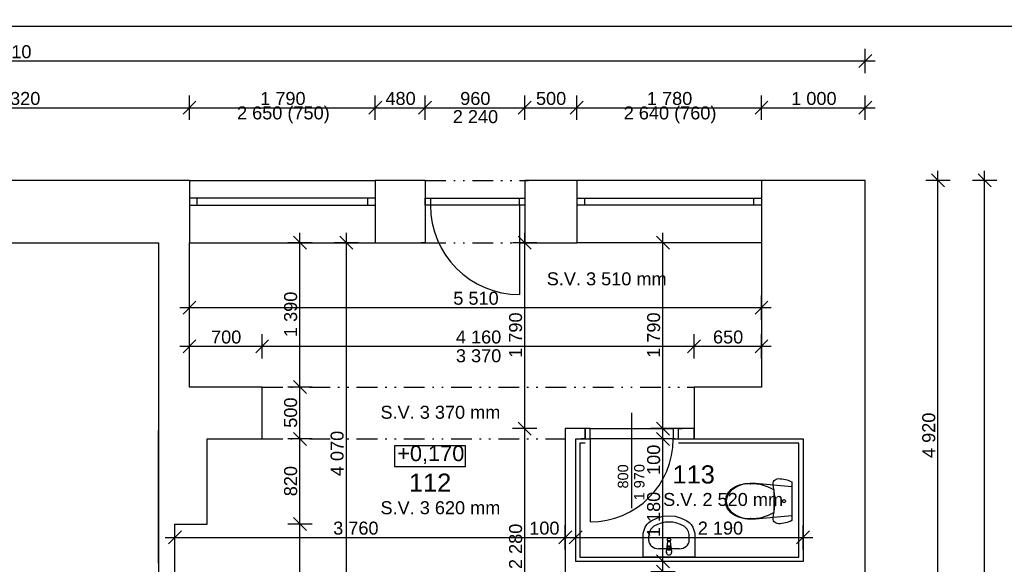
# Model space of a CAD drawing. Header units: millimetres. Extents: x -42769 to -13506, y 26197 to 41113.
# Tile 10 of 11: x -33562 to -24078, y 35867 to 41113. Entities that reach past the tile are written whole.
import ezdxf

# ---------------------------------------------------------------- set-up
doc = ezdxf.new("R2010")
doc.units = ezdxf.units.MM
doc.header["$MEASUREMENT"] = 0
doc.linetypes.add('Čerchovaná se dvěma tečkami M', pattern=[455, 200, -75, 15, -75, 15, -75])
for name, color, linetype in [('Dveře ArchiCADu', 7, 'Continuous'), ('Kóty', 7, 'Continuous'), ('Nábytek', 7, 'Continuous'), ('Okna ArchiCADu', 7, 'Continuous'), ('SLEPAK', 7, 'Continuous'), ('Značky dveří ArchiCADu', 7, 'Continuous')]:
    doc.layers.add(name, color=color, linetype=linetype)
doc.styles.add('GENERATED_STYLE_1', font='arial.ttf')
doc.styles.add('GENERATED_STYLE_2', font='arial.ttf')
doc.dimstyles.new('GENERATED_STYLE__1', dxfattribs={"dimtxt": 125, "dimasz": 118.75, "dimexe": 0.18, "dimexo": 0, "dimgap": 0.09, "dimtad": 1, "dimtih": 1, "dimtoh": 1, "dimdec": 0, "dimzin": 0, "dimdsep": 46, "dimtxsty": 'GENERATED_STYLE_1', "dimblk": 'ARROWHEAD_6', "dimblk1": 'ARROWHEAD_6', "dimblk2": 'ARROWHEAD_6', "dimcen": 0.09, "dimclrd": 7, "dimclre": 7, "dimclrt": 7, "dimazin": 0, "dimtfac": 1, "dimtdec": 4, "dimtmove": 0, "dimatfit": 3, "dimfxl": 0, "dimtolj": 1, "dimtzin": 0, "dimarcsym": 0})
doc.dimstyles.new('GENERATED_STYLE__2', dxfattribs={"dimtxt": 125, "dimasz": 118.75, "dimexe": 0.18, "dimexo": 0, "dimgap": 0.09, "dimtad": 1, "dimdec": 0, "dimzin": 0, "dimdsep": 46, "dimtxsty": 'GENERATED_STYLE_1', "dimblk": 'ARROWHEAD_6', "dimblk1": 'ARROWHEAD_6', "dimblk2": 'ARROWHEAD_6', "dimcen": 0.09, "dimclrd": 7, "dimclre": 7, "dimclrt": 7, "dimazin": 0, "dimtfac": 1, "dimtdec": 4, "dimtmove": 0, "dimatfit": 3, "dimfxl": 0, "dimtolj": 1, "dimtzin": 0, "dimarcsym": 0})
doc.dimstyles.new('GENERATED_STYLE__3', dxfattribs={"dimtxt": 125, "dimasz": 118.75, "dimexe": 0.18, "dimexo": 0, "dimgap": 0.09, "dimtad": 1, "dimdec": 0, "dimzin": 0, "dimdsep": 46, "dimtxsty": 'GENERATED_STYLE_1', "dimblk": 'ARROWHEAD_6', "dimblk1": 'ARROWHEAD_6', "dimblk2": 'ARROWHEAD_6', "dimcen": 0.09, "dimclrd": 7, "dimclre": 7, "dimclrt": 7, "dimazin": 0, "dimtfac": 1, "dimtdec": 4, "dimtmove": 2, "dimatfit": 3, "dimfxl": 0, "dimtolj": 1, "dimtzin": 0, "dimarcsym": 0})
doc.dimstyles.new('GENERATED_STYLE__4', dxfattribs={"dimtxt": 125, "dimasz": 118.75, "dimexe": 0.18, "dimexo": 0, "dimgap": 0.09, "dimtad": 1, "dimtih": 1, "dimtoh": 1, "dimdec": 0, "dimzin": 0, "dimdsep": 46, "dimtxsty": 'GENERATED_STYLE_1', "dimblk": 'ARROWHEAD_6', "dimblk1": 'ARROWHEAD_6', "dimblk2": 'ARROWHEAD_6', "dimcen": 0.09, "dimclrd": 7, "dimclre": 7, "dimclrt": 7, "dimazin": 0, "dimtfac": 1, "dimtdec": 4, "dimtmove": 2, "dimatfit": 3, "dimfxl": 0, "dimtolj": 1, "dimtzin": 0, "dimarcsym": 0})

# ---------------------------------------------------------------- blocks, each defined once
blk = doc.blocks.new('*D16')
at = {"layer": 'Kóty', "linetype": 'Continuous'}
for p, q in [((-24716.8, 39565.2), (-24716.8, 39658.9)), ((-24599.6, 39565.2), (-24834, 39565.2)), ((-24654.3, 39502.7), (-24779.3, 39627.7)), ((-24716.8, 34645.2), (-24716.8, 39565.2)), ((-24599.6, 34645.2), (-24834, 34645.2)), ((-24779.3, 34707.7), (-24654.3, 34582.7))]:
    blk.add_line(p, q, dxfattribs=at)
at = {"layer": 'Kóty', "insert": (-24741.8, 36891.5), "char_height": 125, "attachment_point": 7, "rotation": 90, "style": 'GENERATED_STYLE_1'}
blk.add_mtext('{4\xa0920}', dxfattribs=at)
blk = doc.blocks.new('ARROWHEAD_6')
at = {"color": 0, "linetype": 'Continuous', "lineweight": 0}
for p, q in [((0, 0), (-1, 0)), ((-0.5, -0.5), (0.5, 0.5))]:
    blk.add_line(p, q, dxfattribs=at)
blk = doc.blocks.new('*D17')
at = {"layer": 'Kóty', "linetype": 'Continuous'}
for p, q in [((-24267.2, 39565.2), (-24267.2, 39658.9)), ((-24150, 39565.2), (-24384.4, 39565.2)), ((-24204.7, 39502.7), (-24329.7, 39627.7)), ((-24267.2, 27655.2), (-24267.2, 39565.2)), ((-24329.7, 27717.7), (-24204.7, 27592.7)), ((-24150, 27655.2), (-24384.4, 27655.2)), ((-24267.2, 27561.4), (-24267.2, 27655.2))]:
    blk.add_line(p, q, dxfattribs=at)
at = {"layer": 'Kóty', "insert": (-24292.2, 33355.3), "char_height": 125, "attachment_point": 7, "rotation": 90, "style": 'GENERATED_STYLE_1'}
blk.add_mtext('{11\xa0910}', dxfattribs=at)
blk = doc.blocks.new('*D24')
at = {"layer": 'Kóty', "linetype": 'Continuous'}
for p, q in [((-35184.3, 40327.8), (-35309.3, 40202.8)), ((-35246.8, 40148.1), (-35246.8, 40382.4)), ((-31864.3, 40327.8), (-31989.3, 40202.8)), ((-31926.8, 40148.1), (-31926.8, 40382.4)), ((-35246.8, 40265.3), (-31926.8, 40265.3))]:
    blk.add_line(p, q, dxfattribs=at)
at = {"layer": 'Kóty', "insert": (-33800.5, 40290.3), "char_height": 125, "attachment_point": 7, "style": 'GENERATED_STYLE_1'}
blk.add_mtext('{3\xa0320}', dxfattribs=at)
blk = doc.blocks.new('*D25')
at = {"layer": 'Kóty', "linetype": 'Continuous'}
for p, q in [((-31864.3, 40327.8), (-31989.3, 40202.8)), ((-31926.8, 40148.1), (-31926.8, 40382.4)), ((-30074.3, 40327.8), (-30199.3, 40202.8)), ((-30136.8, 40148.1), (-30136.8, 40382.4)), ((-31926.8, 40265.3), (-30136.8, 40265.3))]:
    blk.add_line(p, q, dxfattribs=at)
at = {"layer": 'Kóty', "char_height": 125, "attachment_point": 7, "style": 'GENERATED_STYLE_1'}
for s, insert in [('{1\xa0790}', (-31245.5, 40290.3)), ('{2 650 (750)}', (-31469, 40115.3))]:
    blk.add_mtext(s, dxfattribs=dict(at, insert=insert))
blk = doc.blocks.new('*D26')
at = {"layer": 'Kóty', "linetype": 'Continuous'}
for p, q in [((-30074.3, 40327.8), (-30199.3, 40202.8)), ((-30136.8, 40148.1), (-30136.8, 40382.4)), ((-29594.3, 40327.8), (-29719.3, 40202.8)), ((-29656.8, 40148.1), (-29656.8, 40382.4)), ((-30136.8, 40265.3), (-29656.8, 40265.3))]:
    blk.add_line(p, q, dxfattribs=at)
at = {"layer": 'Kóty', "insert": (-30039.1, 40290.3), "char_height": 125, "attachment_point": 7, "style": 'GENERATED_STYLE_1'}
blk.add_mtext('{480}', dxfattribs=at)
blk = doc.blocks.new('*D27')
at = {"layer": 'Kóty', "linetype": 'Continuous'}
for p, q in [((-29594.3, 40327.8), (-29719.3, 40202.8)), ((-29656.8, 40148.1), (-29656.8, 40382.4)), ((-28634.3, 40327.8), (-28759.3, 40202.8)), ((-28696.8, 40148.1), (-28696.8, 40382.4)), ((-29656.8, 40265.3), (-28696.8, 40265.3))]:
    blk.add_line(p, q, dxfattribs=at)
at = {"layer": 'Kóty', "char_height": 125, "attachment_point": 7, "style": 'GENERATED_STYLE_1'}
for s, insert in [('{960}', (-29319.1, 40290.3)), ('{2\xa0240}', (-29390.5, 40115.3))]:
    blk.add_mtext(s, dxfattribs=dict(at, insert=insert))
blk = doc.blocks.new('*D28')
at = {"layer": 'Kóty', "linetype": 'Continuous'}
for p, q in [((-28634.3, 40327.8), (-28759.3, 40202.8)), ((-28696.8, 40148.1), (-28696.8, 40382.4)), ((-28134.3, 40327.8), (-28259.3, 40202.8)), ((-28196.8, 40148.1), (-28196.8, 40382.4)), ((-28696.8, 40265.3), (-28196.8, 40265.3))]:
    blk.add_line(p, q, dxfattribs=at)
at = {"layer": 'Kóty', "insert": (-28589.1, 40290.3), "char_height": 125, "attachment_point": 7, "style": 'GENERATED_STYLE_1'}
blk.add_mtext('{500}', dxfattribs=at)
blk = doc.blocks.new('*D29')
at = {"layer": 'Kóty', "linetype": 'Continuous'}
for p, q in [((-28134.3, 40327.8), (-28259.3, 40202.8)), ((-28196.8, 40148.1), (-28196.8, 40382.4)), ((-26354.3, 40327.8), (-26479.3, 40202.8)), ((-26416.8, 40148.1), (-26416.8, 40382.4)), ((-28196.8, 40265.3), (-26416.8, 40265.3))]:
    blk.add_line(p, q, dxfattribs=at)
at = {"layer": 'Kóty', "char_height": 125, "attachment_point": 7, "style": 'GENERATED_STYLE_1'}
for s, insert in [('{1\xa0780}', (-27520.5, 40290.3)), ('{2 640 (760)}', (-27744, 40115.3))]:
    blk.add_mtext(s, dxfattribs=dict(at, insert=insert))
blk = doc.blocks.new('*D30')
at = {"layer": 'Kóty', "linetype": 'Continuous'}
for p, q in [((-26354.3, 40327.8), (-26479.3, 40202.8)), ((-26416.8, 40148.1), (-26416.8, 40382.4)), ((-25479.3, 40202.8), (-25354.3, 40327.8)), ((-25416.8, 40148.1), (-25416.8, 40382.4)), ((-26416.8, 40265.3), (-25416.8, 40265.3)), ((-25416.8, 40265.3), (-25323.1, 40265.3))]:
    blk.add_line(p, q, dxfattribs=at)
at = {"layer": 'Kóty', "insert": (-26130.5, 40290.3), "char_height": 125, "attachment_point": 7, "style": 'GENERATED_STYLE_1'}
blk.add_mtext('{1\xa0000}', dxfattribs=at)
blk = doc.blocks.new('*D31')
at = {"layer": 'Kóty', "linetype": 'Continuous'}
for p, q in [((-42026.8, 40598.3), (-42026.8, 40832.7)), ((-25416.8, 40598.3), (-25416.8, 40832.7)), ((-42120.6, 40715.5), (-42026.8, 40715.5)), ((-41964.3, 40778), (-42089.3, 40653)), ((-42026.8, 40715.5), (-25416.8, 40715.5)), ((-25479.3, 40653), (-25354.3, 40778)), ((-25416.8, 40715.5), (-25323.1, 40715.5))]:
    blk.add_line(p, q, dxfattribs=at)
at = {"layer": 'Kóty', "insert": (-33983, 40740.5), "char_height": 125, "attachment_point": 7, "style": 'GENERATED_STYLE_1'}
blk.add_mtext('{16\xa0610}', dxfattribs=at)
blk = doc.blocks.new('*D32')
at = {"layer": 'Kóty', "linetype": 'Continuous'}
for p, q in [((-31926.8, 37850.4), (-31926.8, 38084.8)), ((-31226.8, 37850.4), (-31226.8, 38084.8)), ((-32020.6, 37967.6), (-31926.8, 37967.6)), ((-31864.3, 38030.1), (-31989.3, 37905.1)), ((-31926.8, 37967.6), (-31226.8, 37967.6)), ((-31164.3, 38030.1), (-31289.3, 37905.1))]:
    blk.add_line(p, q, dxfattribs=at)
at = {"layer": 'Kóty', "insert": (-31719.1, 37992.6), "char_height": 125, "attachment_point": 7, "style": 'GENERATED_STYLE_1'}
blk.add_mtext('{700}', dxfattribs=at)
blk = doc.blocks.new('*D33')
at = {"layer": 'Kóty', "linetype": 'Continuous'}
for p, q in [((-31226.8, 37850.4), (-31226.8, 38084.8)), ((-27066.8, 37850.4), (-27066.8, 38084.8)), ((-31164.3, 38030.1), (-31289.3, 37905.1)), ((-31226.8, 37967.6), (-27066.8, 37967.6)), ((-27004.3, 38030.1), (-27129.3, 37905.1))]:
    blk.add_line(p, q, dxfattribs=at)
at = {"layer": 'Kóty', "insert": (-29360.5, 37992.6), "char_height": 125, "attachment_point": 7, "style": 'GENERATED_STYLE_1'}
blk.add_mtext('{4\xa0160}', dxfattribs=at)
blk = doc.blocks.new('*D34')
at = {"layer": 'Kóty', "linetype": 'Continuous'}
for p, q in [((-27066.8, 37850.4), (-27066.8, 38084.8)), ((-26416.8, 37850.4), (-26416.8, 38084.8)), ((-27004.3, 38030.1), (-27129.3, 37905.1)), ((-27066.8, 37967.6), (-26416.8, 37967.6)), ((-26479.3, 37905.1), (-26354.3, 38030.1)), ((-26416.8, 37967.6), (-26323.1, 37967.6))]:
    blk.add_line(p, q, dxfattribs=at)
at = {"layer": 'Kóty', "insert": (-26884.1, 37992.6), "char_height": 125, "attachment_point": 7, "style": 'GENERATED_STYLE_1'}
blk.add_mtext('{650}', dxfattribs=at)
blk = doc.blocks.new('*D35')
at = {"layer": 'Kóty', "linetype": 'Continuous'}
for p, q in [((-31926.8, 38223.7), (-31926.8, 38458.1)), ((-26416.8, 38223.7), (-26416.8, 38458.1)), ((-32020.6, 38340.9), (-31926.8, 38340.9)), ((-31864.3, 38403.4), (-31989.3, 38278.4)), ((-31926.8, 38340.9), (-26416.8, 38340.9)), ((-26479.3, 38278.4), (-26354.3, 38403.4)), ((-26416.8, 38340.9), (-26323.1, 38340.9))]:
    blk.add_line(p, q, dxfattribs=at)
at = {"layer": 'Kóty', "insert": (-29385.5, 38365.9), "char_height": 125, "attachment_point": 7, "style": 'GENERATED_STYLE_1'}
blk.add_mtext('{5\xa0510}', dxfattribs=at)
blk = doc.blocks.new('*D36')
at = {"layer": 'Kóty', "linetype": 'Continuous'}
for p, q in [((-30353.3, 38902.7), (-30478.3, 39027.7)), ((-30415.8, 38965.2), (-30415.8, 39058.9)), ((-30298.6, 38965.2), (-30533, 38965.2)), ((-30415.8, 34895.2), (-30415.8, 38965.2)), ((-30478.3, 34957.7), (-30353.3, 34832.7)), ((-30298.6, 34895.2), (-30533, 34895.2)), ((-30415.8, 34801.4), (-30415.8, 34895.2))]:
    blk.add_line(p, q, dxfattribs=at)
at = {"layer": 'Kóty', "insert": (-30440.8, 36716.5), "char_height": 125, "attachment_point": 7, "rotation": 90, "style": 'GENERATED_STYLE_1'}
blk.add_mtext('{4\xa0070}', dxfattribs=at)
blk = doc.blocks.new('*D37')
at = {"layer": 'Kóty', "linetype": 'Continuous'}
for p, q in [((-28759.3, 37237.7), (-28634.3, 37112.7)), ((-28579.6, 37175.2), (-28814, 37175.2)), ((-28696.8, 34895.2), (-28696.8, 37175.2)), ((-28759.3, 34957.7), (-28634.3, 34832.7)), ((-28579.6, 34895.2), (-28814, 34895.2)), ((-28696.8, 34801.4), (-28696.8, 34895.2))]:
    blk.add_line(p, q, dxfattribs=at)
at = {"layer": 'Kóty', "insert": (-28721.8, 35821.5), "char_height": 125, "attachment_point": 7, "rotation": 90, "style": 'GENERATED_STYLE_1'}
blk.add_mtext('{2\xa0280}', dxfattribs=at)
blk = doc.blocks.new('*D38')
at = {"layer": 'Kóty', "linetype": 'Continuous'}
for p, q in [((-28634.3, 38902.7), (-28759.3, 39027.7)), ((-28696.8, 38965.2), (-28696.8, 39058.9)), ((-28579.6, 38965.2), (-28814, 38965.2)), ((-28696.8, 37175.2), (-28696.8, 38965.2)), ((-28759.3, 37237.7), (-28634.3, 37112.7)), ((-28579.6, 37175.2), (-28814, 37175.2))]:
    blk.add_line(p, q, dxfattribs=at)
at = {"layer": 'Kóty', "insert": (-28721.8, 37856.5), "char_height": 125, "attachment_point": 7, "rotation": 90, "style": 'GENERATED_STYLE_1'}
blk.add_mtext('{1\xa0790}', dxfattribs=at)
blk = doc.blocks.new('*D39')
at = {"layer": 'Kóty', "linetype": 'Continuous'}
for p, q in [((-30746.7, 36255.2), (-30981, 36255.2)), ((-30926.3, 36317.7), (-30801.3, 36192.7)), ((-30863.8, 34895.2), (-30863.8, 36255.2)), ((-30926.3, 34957.7), (-30801.3, 34832.7)), ((-30746.7, 34895.2), (-30981, 34895.2)), ((-30863.8, 34801.4), (-30863.8, 34895.2))]:
    blk.add_line(p, q, dxfattribs=at)
at = {"layer": 'Kóty', "insert": (-30888.8, 35361.5), "char_height": 125, "attachment_point": 7, "rotation": 90, "style": 'GENERATED_STYLE_1'}
blk.add_mtext('{1\xa0360}', dxfattribs=at)
blk = doc.blocks.new('*D40')
at = {"layer": 'Kóty', "linetype": 'Continuous'}
for p, q in [((-30926.3, 37137.7), (-30801.3, 37012.7)), ((-30746.7, 37075.2), (-30981, 37075.2)), ((-30863.8, 36255.2), (-30863.8, 37075.2)), ((-30746.7, 36255.2), (-30981, 36255.2)), ((-30926.3, 36317.7), (-30801.3, 36192.7))]:
    blk.add_line(p, q, dxfattribs=at)
at = {"layer": 'Kóty', "insert": (-30888.8, 36522.9), "char_height": 125, "attachment_point": 7, "rotation": 90, "style": 'GENERATED_STYLE_1'}
blk.add_mtext('{820}', dxfattribs=at)
blk = doc.blocks.new('*D41')
at = {"layer": 'Kóty', "linetype": 'Continuous'}
for p, q in [((-30746.7, 37575.2), (-30981, 37575.2)), ((-30926.3, 37637.7), (-30801.3, 37512.7)), ((-30863.8, 37075.2), (-30863.8, 37575.2)), ((-30926.3, 37137.7), (-30801.3, 37012.7)), ((-30746.7, 37075.2), (-30981, 37075.2))]:
    blk.add_line(p, q, dxfattribs=at)
at = {"layer": 'Kóty', "insert": (-30888.8, 37182.9), "char_height": 125, "attachment_point": 7, "rotation": 90, "style": 'GENERATED_STYLE_1'}
blk.add_mtext('{500}', dxfattribs=at)
blk = doc.blocks.new('*D42')
at = {"layer": 'Kóty', "linetype": 'Continuous'}
for p, q in [((-30801.3, 38902.7), (-30926.3, 39027.7)), ((-30863.8, 38965.2), (-30863.8, 39058.9)), ((-30746.7, 38965.2), (-30981, 38965.2)), ((-30863.8, 37575.2), (-30863.8, 38965.2)), ((-30746.7, 37575.2), (-30981, 37575.2)), ((-30926.3, 37637.7), (-30801.3, 37512.7))]:
    blk.add_line(p, q, dxfattribs=at)
at = {"layer": 'Kóty', "insert": (-30888.8, 38056.5), "char_height": 125, "attachment_point": 7, "rotation": 90, "style": 'GENERATED_STYLE_1'}
blk.add_mtext('{1\xa0390}', dxfattribs=at)
blk = doc.blocks.new('*D52')
at = {"layer": 'Kóty', "linetype": 'Continuous'}
for p, q in [((-27429.4, 35957.7), (-27304.4, 35832.7)), ((-27249.7, 35895.2), (-27484.1, 35895.2)), ((-27429.4, 35857.7), (-27304.4, 35732.7)), ((-27366.9, 35795.2), (-27366.9, 35895.2)), ((-27249.7, 35795.2), (-27484.1, 35795.2))]:
    blk.add_line(p, q, dxfattribs=at)
blk = doc.blocks.new('*D53')
at = {"layer": 'Kóty', "linetype": 'Continuous'}
for p, q in [((-27429.4, 37137.7), (-27304.4, 37012.7)), ((-27249.7, 37075.2), (-27484.1, 37075.2)), ((-27366.9, 35895.2), (-27366.9, 37075.2)), ((-27429.4, 35957.7), (-27304.4, 35832.7)), ((-27249.7, 35895.2), (-27484.1, 35895.2))]:
    blk.add_line(p, q, dxfattribs=at)
at = {"layer": 'Kóty', "char_height": 125, "attachment_point": 7, "rotation": 90, "style": 'GENERATED_STYLE_1'}
for s, insert in [('{100}', (-27391.9, 36728.1)), ('{1\xa0180}', (-27391.9, 36129.2))]:
    blk.add_mtext(s, dxfattribs=dict(at, insert=insert))
blk = doc.blocks.new('*D54')
at = {"layer": 'Kóty', "linetype": 'Continuous'}
for p, q in [((-27429.4, 37237.7), (-27304.4, 37112.7)), ((-27249.7, 37175.2), (-27484.1, 37175.2)), ((-27429.4, 37137.7), (-27304.4, 37012.7)), ((-27366.9, 37075.2), (-27366.9, 37175.2)), ((-27249.7, 37075.2), (-27484.1, 37075.2))]:
    blk.add_line(p, q, dxfattribs=at)
blk = doc.blocks.new('*D55')
at = {"layer": 'Kóty', "linetype": 'Continuous'}
for p, q in [((-27304.4, 38902.7), (-27429.4, 39027.7)), ((-27366.9, 38965.2), (-27366.9, 39058.9)), ((-27249.7, 38965.2), (-27484.1, 38965.2)), ((-27366.9, 37175.2), (-27366.9, 38965.2)), ((-27429.4, 37237.7), (-27304.4, 37112.7)), ((-27249.7, 37175.2), (-27484.1, 37175.2))]:
    blk.add_line(p, q, dxfattribs=at)
at = {"layer": 'Kóty', "insert": (-27391.9, 37856.5), "char_height": 125, "attachment_point": 7, "rotation": 90, "style": 'GENERATED_STYLE_1'}
blk.add_mtext('{1\xa0790}', dxfattribs=at)
blk = doc.blocks.new('*D124')
at = {"layer": 'Kóty', "linetype": 'Continuous'}
for p, q in [((-32066.8, 36009.7), (-32066.8, 36244.1)), ((-28306.8, 36009.7), (-28306.8, 36244.1)), ((-32004.3, 36189.4), (-32129.3, 36064.4)), ((-28244.3, 36189.4), (-28369.3, 36064.4)), ((-32160.6, 36126.9), (-32066.8, 36126.9)), ((-32066.8, 36126.9), (-28306.8, 36126.9))]:
    blk.add_line(p, q, dxfattribs=at)
at = {"layer": 'Kóty', "char_height": 125, "attachment_point": 7, "style": 'GENERATED_STYLE_1'}
for s, insert in [('{3\xa0760}', (-30542.8, 36151.9)), ('{100}', (-28653.9, 36151.9))]:
    blk.add_mtext(s, dxfattribs=dict(at, insert=insert))
blk = doc.blocks.new('*D125')
at = {"layer": 'Kóty', "linetype": 'Continuous'}
for p, q in [((-28306.8, 36009.7), (-28306.8, 36244.1)), ((-28206.8, 36009.7), (-28206.8, 36244.1)), ((-28244.3, 36189.4), (-28369.3, 36064.4)), ((-28144.3, 36189.4), (-28269.3, 36064.4)), ((-28306.8, 36126.9), (-28206.8, 36126.9))]:
    blk.add_line(p, q, dxfattribs=at)
blk = doc.blocks.new('*D126')
at = {"layer": 'Kóty', "linetype": 'Continuous'}
for p, q in [((-28206.8, 36009.7), (-28206.8, 36244.1)), ((-26016.8, 36009.7), (-26016.8, 36244.1)), ((-28144.3, 36189.4), (-28269.3, 36064.4)), ((-26079.3, 36064.4), (-25954.3, 36189.4)), ((-28206.8, 36126.9), (-26016.8, 36126.9)), ((-26016.8, 36126.9), (-25923.1, 36126.9))]:
    blk.add_line(p, q, dxfattribs=at)
at = {"layer": 'Kóty', "insert": (-27030.5, 36151.9), "char_height": 125, "attachment_point": 7, "style": 'GENERATED_STYLE_1'}
blk.add_mtext('{2\xa0190}', dxfattribs=at)

msp = doc.modelspace()

# ---------------------------------------------------------------- linework, layer by layer
at = {"layer": 'Dveře ArchiCADu', "linetype": 'Continuous'}
for p, q in [((-29656.8, 39565.2), (-29693.8, 39565.2)), ((-29656.8, 39565.2), (-29656.8, 39395.2)), ((-28696.8, 39565.2), (-28696.8, 39395.2)), ((-28696.8, 39565.2), (-28659.8, 39565.2)), ((-29656.8, 39395.2), (-29606.8, 39395.2)), ((-29656.8, 39325.2), (-29656.8, 39395.2)), ((-29656.8, 39395.2), (-29656.8, 39325.2)), ((-29606.8, 39395.2), (-28746.8, 39395.2)), ((-29606.8, 39395.2), (-29606.8, 39325.2)), ((-28746.8, 39325.2), (-28746.8, 39395.2)), ((-28746.8, 39395.2), (-28696.8, 39395.2)), ((-28696.8, 39395.2), (-28696.8, 39325.2)), ((-28696.8, 39395.2), (-28696.8, 39325.2)), ((-29606.8, 39325.2), (-29656.8, 39325.2)), ((-29656.8, 39325.2), (-29656.8, 38965.2)), ((-28746.8, 39325.2), (-29606.8, 39325.2)), ((-28696.8, 39325.2), (-28746.8, 39325.2)), ((-28746.8, 39325.2), (-28746.8, 38465.2)), ((-28696.8, 39325.2), (-28696.8, 38965.2)), ((-29656.8, 38965.2), (-29693.8, 38965.2)), ((-28696.8, 38965.2), (-28659.8, 38965.2)), ((-28116.8, 37175.2), (-28153.8, 37175.2)), ((-28066.8, 37175.2), (-28116.8, 37175.2)), ((-28116.8, 37175.2), (-28116.8, 37075.2)), ((-28116.8, 37075.2), (-28116.8, 37175.2)), ((-28066.8, 37175.2), (-27266.8, 37175.2)), ((-28066.8, 37075.2), (-28066.8, 37175.2)), ((-27216.8, 37175.2), (-27266.8, 37175.2)), ((-27266.8, 37175.2), (-27266.8, 37075.2)), ((-27216.8, 37075.2), (-27216.8, 37175.2)), ((-27216.8, 37075.2), (-27216.8, 37175.2)), ((-27216.8, 37175.2), (-27179.8, 37175.2)), ((-28116.8, 37075.2), (-28153.8, 37075.2)), ((-28116.8, 37075.2), (-28066.8, 37075.2)), ((-27266.8, 37075.2), (-28066.8, 37075.2)), ((-28066.8, 37075.2), (-28066.8, 36275.2)), ((-27266.8, 37075.2), (-27216.8, 37075.2)), ((-27216.8, 37075.2), (-27179.8, 37075.2))]:
    msp.add_line(p, q, dxfattribs=at)
at = {"layer": 'Dveře ArchiCADu', "linetype": 'Čerchovaná se dvěma tečkami M'}
for p, q in [((-29656.8, 39565.2), (-28696.8, 39565.2)), ((-29656.8, 38965.2), (-28696.8, 38965.2))]:
    msp.add_line(p, q, dxfattribs=at)
at = {"layer": 'Dveře ArchiCADu', "linetype": 'Continuous'}
for centre, radius, start, end in [((-28746.8, 39325.2), 860, 180, 270), ((-28066.8, 37075.2), 800, 270, 0)]:
    msp.add_arc(centre, radius, start, end, dxfattribs=at)
at = {"layer": 'Kóty', "linetype": 'Continuous'}
for p, q in [((-29267.3, 37008.4), (-29950.9, 37008.4)), ((-29950.9, 37008.4), (-29950.9, 36808.4)), ((-29267.3, 36808.4), (-29267.3, 37008.4)), ((-29950.9, 36808.4), (-29267.3, 36808.4))]:
    msp.add_line(p, q, dxfattribs=at)
at = {"layer": 'Nábytek', "linetype": 'Continuous'}
for p, q in [((-26711.6, 36587.6), (-26674.4, 36613.2)), ((-26674.4, 36613.2), (-26627.4, 36632.2)), ((-26627.4, 36632.2), (-26577.7, 36644.6)), ((-26577.7, 36644.6), (-26526.3, 36650.1)), ((-26526.3, 36650.1), (-26474.7, 36648.5)), ((-26474.7, 36648.5), (-26124.3, 36616.2)), ((-26305.3, 36641.2), (-26303.7, 36652.7)), ((-26304.2, 36629.7), (-26305.3, 36641.2)), ((-26297.4, 36591.4), (-26304.2, 36629.7)), ((-26303.7, 36652.7), (-26299.7, 36663.6)), ((-26299.7, 36663.6), (-26293.4, 36673.4)), ((-26293.4, 36673.4), (-26285.1, 36681.5)), ((-26285.1, 36681.5), (-26275.3, 36687.6)), ((-26275.3, 36687.6), (-26264.3, 36691.4)), ((-26264.3, 36691.4), (-26252.7, 36692.7)), ((-26252.7, 36692.7), (-26236.1, 36692.2)), ((-26236.1, 36692.2), (-26219.5, 36690.7)), ((-26219.5, 36690.7), (-26203, 36688.3)), ((-26203, 36688.3), (-26186.7, 36684.9)), ((-26186.7, 36684.9), (-26170.6, 36680.5)), ((-26170.6, 36680.5), (-26154.8, 36675.3)), ((-26154.8, 36675.3), (-26139.3, 36669)), ((-26139.3, 36669), (-26124.3, 36661.9)), ((-26124.3, 36661.9), (-26124.3, 36288.4)), ((-26124.3, 36616.2), (-26124.3, 36334.2)), ((-26764.3, 36475.2), (-26758.1, 36516.2)), ((-26758.1, 36516.2), (-26740.1, 36554.5)), ((-26740.1, 36554.5), (-26711.6, 36587.6)), ((-26728.8, 36556.3), (-26728.8, 36556.3)), ((-26292.6, 36552.8), (-26297.4, 36591.4)), ((-26297.3, 36584.1), (-26297.3, 36475.2)), ((-26289.7, 36514), (-26292.6, 36552.8)), ((-26758.1, 36434.1), (-26764.3, 36475.2)), ((-26740.1, 36395.8), (-26758.1, 36434.1)), ((-26755.6, 36475.2), (-26755.6, 36475.2)), ((-26297.3, 36475.2), (-26297.3, 36366.2)), ((-26292.6, 36397.5), (-26289.7, 36436.3)), ((-26288.7, 36475.2), (-26289.7, 36514)), ((-26289.7, 36436.3), (-26288.7, 36475.2)), ((-27424.5, 36313.4), (-27367, 36329.7)), ((-27367, 36329.7), (-27307.9, 36335.2)), ((-27307.9, 36335.2), (-27248.8, 36329.7)), ((-27248.8, 36329.7), (-27191.2, 36313.4)), ((-26711.6, 36362.8), (-26740.1, 36395.8)), ((-26674.4, 36337.2), (-26711.6, 36362.8)), ((-26627.4, 36318.2), (-26674.4, 36337.2)), ((-26124.3, 36334.2), (-26474.7, 36301.8)), ((-26304.2, 36320.7), (-26297.4, 36359)), ((-26297.4, 36359), (-26292.6, 36397.5)), ((-27536.6, 36224.9), (-27520.8, 36249.3)), ((-27520.8, 36249.3), (-27501.4, 36270.2)), ((-27501.4, 36270.2), (-27478.9, 36286.8)), ((-27478.9, 36286.8), (-27424.5, 36313.4)), ((-27191.2, 36313.4), (-27136.9, 36286.8)), ((-27136.9, 36286.8), (-27114.4, 36270.2)), ((-27114.4, 36270.2), (-27095, 36249.3)), ((-27095, 36249.3), (-27079.1, 36224.9)), ((-26577.7, 36305.8), (-26627.4, 36318.2)), ((-26526.3, 36300.3), (-26577.7, 36305.8)), ((-26474.7, 36301.8), (-26526.3, 36300.3)), ((-26305.3, 36309.1), (-26304.2, 36320.7)), ((-26303.7, 36297.6), (-26305.3, 36309.1)), ((-26299.7, 36286.7), (-26303.7, 36297.6)), ((-26293.4, 36277), (-26299.7, 36286.7)), ((-26285.1, 36268.8), (-26293.4, 36277)), ((-26275.3, 36262.7), (-26285.1, 36268.8)), ((-26264.3, 36259), (-26275.3, 36262.7)), ((-26252.7, 36257.7), (-26264.3, 36259)), ((-26236.1, 36258.2), (-26252.7, 36257.7)), ((-26219.5, 36259.6), (-26236.1, 36258.2)), ((-26203, 36262.1), (-26219.5, 36259.6)), ((-26186.7, 36265.5), (-26203, 36262.1)), ((-26170.6, 36269.8), (-26186.7, 36265.5)), ((-26154.8, 36275.1), (-26170.6, 36269.8)), ((-26139.3, 36281.3), (-26154.8, 36275.1)), ((-26124.3, 36288.4), (-26139.3, 36281.3)), ((-27557.9, 36138.8), (-27555.5, 36168.8)), ((-27557.9, 35935.2), (-27557.9, 36138.8)), ((-27555.5, 36168.8), (-27548.3, 36197.8)), ((-27548.3, 36197.8), (-27536.6, 36224.9)), ((-27503.5, 36098.1), (-27503.5, 36138.8)), ((-27112.2, 36098.1), (-27112.2, 36138.8)), ((-27079.1, 36224.9), (-27067.5, 36197.8)), ((-27067.5, 36197.8), (-27060.3, 36168.8)), ((-27060.3, 36168.8), (-27057.9, 36138.8)), ((-27057.9, 36138.8), (-27057.9, 35935.2)), ((-27325.6, 36033.7), (-27319, 36086.6)), ((-27296.8, 36086.6), (-27290.2, 36033.7)), ((-27208.9, 36017.2), (-27406.9, 36017.2)), ((-27332.9, 35982.2), (-27328.9, 36024.2)), ((-27321.5, 36022), (-27321.5, 36007.1)), ((-27321.5, 36007.1), (-27294.3, 36007.1)), ((-27294.3, 36007.1), (-27294.3, 36022)), ((-27286.9, 36024.2), (-27282.9, 35982.2)), ((-27057.9, 35935.2), (-27557.9, 35935.2))]:
    msp.add_line(p, q, dxfattribs=at)
for centre, radius in [((-26199.2, 36475.2), 15), ((-27307.9, 36102.7), 17.5)]:
    msp.add_circle(centre, radius, dxfattribs=at)
for centre, radius, start, end in [((-26536.6, 36385.7), 257, 86.80485, 138.4245), ((-26512.2, 36217.1), 425.4, 59.65177, 91.35393), ((-26617, 36474.4), 138.6, 143.77719, 179.66441), ((-26617, 36476), 138.6, 180.33559, 216.2228), ((-26536.6, 36564.6), 257, 221.5755, 273.19515), ((-26512.2, 36733.3), 425.4, 268.64607, 300.34823), ((-27307.9, 36022.3), 21.1, 32.77103, 147.22897), ((-27307.9, 36085.2), 11.2, 7.13892, 172.86108), ((-27307.9, 35982.2), 25, 180, 0), ((-27307.9, 36022.3), 21.1, 147.22897, 174.83039), ((-27307.9, 36022), 13.6, 0, 180), ((-27307.9, 36022.3), 21.1, 5.16961, 32.77103)]:
    msp.add_arc(centre, radius, start, end, dxfattribs=at)
for centre, major_axis, ratio, start_param, end_param in [((-27406.9, 36138.8), (0, -107.7), 0.896739, 3.638567, 4.712389), ((-27307.9, 35935.2), (0, -339.4), 0.896739, 2.644618, 3.638567), ((-27208.8, 36138.8), (0, -107.7), 0.896739, 1.570796, 2.644618), ((-27406.8, 36098.1), (96.7, 0), 0.835889, 3.141593, 4.712389), ((-27209, 36098.1), (96.7, 0), 0.835889, 4.712389, 6.283185)]:
    msp.add_ellipse(centre, major_axis=major_axis, ratio=ratio, start_param=start_param, end_param=end_param, dxfattribs=at)
for p in [(-26522.3, 36642.2), (-26297.3, 36584.1), (-26728.8, 36394.1), (-26522.3, 36308.1), (-27296.8, 36086.6), (-27332.9, 35982.2), (-27325.6, 36033.7), (-27286.9, 36024.2)]:
    msp.add_point(p, dxfattribs=at)
at = {"layer": 'Okna ArchiCADu', "linetype": 'Continuous'}
for p, q in [((-31926.8, 39565.2), (-30136.8, 39565.2)), ((-26416.8, 39565.2), (-28196.8, 39565.2)), ((-31851.8, 39395.2), (-31926.8, 39395.2)), ((-31926.8, 39395.2), (-31926.8, 39325.2)), ((-31851.8, 39325.2), (-31851.8, 39395.2)), ((-30211.8, 39395.2), (-31851.8, 39395.2)), ((-30136.8, 39395.2), (-30211.8, 39395.2)), ((-30211.8, 39395.2), (-30211.8, 39325.2)), ((-30136.8, 39395.2), (-30136.8, 39325.2)), ((-28196.8, 39395.2), (-28121.8, 39395.2)), ((-28196.8, 39395.2), (-28196.8, 39325.2)), ((-28121.8, 39395.2), (-28121.8, 39325.2)), ((-28121.8, 39395.2), (-26491.8, 39395.2)), ((-26491.8, 39325.2), (-26491.8, 39395.2)), ((-26491.8, 39395.2), (-26416.8, 39395.2)), ((-26416.8, 39395.2), (-26416.8, 39325.2)), ((-31926.8, 39325.2), (-31851.8, 39325.2)), ((-31851.8, 39325.2), (-30211.8, 39325.2)), ((-30211.8, 39325.2), (-30136.8, 39325.2)), ((-28121.8, 39325.2), (-28196.8, 39325.2)), ((-26491.8, 39325.2), (-28121.8, 39325.2)), ((-26416.8, 39325.2), (-26491.8, 39325.2)), ((-31926.8, 38965.2), (-30136.8, 38965.2)), ((-26416.8, 38965.2), (-28196.8, 38965.2))]:
    msp.add_line(p, q, dxfattribs=at)
at = {"layer": 'SLEPAK', "linetype": 'Continuous'}
for p, q in [((-31926.8, 39565.2), (-31926.8, 39395.2)), ((-30136.8, 39565.2), (-30136.8, 39395.2)), ((-29656.8, 39565.2), (-29693.8, 39565.2)), ((-29656.8, 39565.2), (-29656.8, 39395.2)), ((-29656.8, 39565.2), (-29656.8, 39395.2)), ((-28696.8, 39565.2), (-28659.8, 39565.2)), ((-28696.8, 39565.2), (-28696.8, 39395.2)), ((-28696.8, 39565.2), (-28696.8, 39395.2)), ((-28196.8, 39565.2), (-28196.8, 39395.2)), ((-26416.8, 39565.2), (-26416.8, 39395.2)), ((-31926.8, 39395.2), (-31926.8, 39325.2)), ((-30136.8, 39395.2), (-30136.8, 39325.2)), ((-29656.8, 39395.2), (-29656.8, 39325.2)), ((-28696.8, 39395.2), (-28696.8, 39325.2)), ((-28196.8, 39395.2), (-28196.8, 39325.2)), ((-26416.8, 39395.2), (-26416.8, 39325.2)), ((-31926.8, 39325.2), (-31926.8, 38965.2)), ((-30136.8, 39325.2), (-30136.8, 38965.2)), ((-29656.8, 39325.2), (-29656.8, 38965.2)), ((-28696.8, 39325.2), (-28696.8, 38965.2)), ((-28196.8, 39325.2), (-28196.8, 38965.2)), ((-26416.8, 39325.2), (-26416.8, 38965.2)), ((-29656.8, 38965.2), (-29693.8, 38965.2)), ((-28696.8, 38965.2), (-28659.8, 38965.2)), ((-32226.8, 37155.2), (-32226.8, 36603.5)), ((-32226.8, 35877.1), (-32226.8, 37155.2)), ((-28116.8, 37175.2), (-28153.8, 37175.2)), ((-28116.8, 37075.2), (-28116.8, 37175.2)), ((-27216.8, 37175.2), (-27179.8, 37175.2)), ((-27216.8, 37075.2), (-27216.8, 37175.2)), ((-31756.8, 36255.2), (-31756.8, 37075.2)), ((-28116.8, 37035.2), (-28166.8, 37035.2)), ((-28166.8, 37035.2), (-28166.8, 35935.2)), ((-28116.8, 37075.2), (-28153.8, 37075.2)), ((-27216.8, 37075.2), (-27179.8, 37075.2)), ((-26056.8, 37035.2), (-27216.8, 37035.2)), ((-26056.8, 35935.2), (-26056.8, 37035.2)), ((-32066.8, 36255.2), (-31756.8, 36255.2)), ((-28166.8, 35935.2), (-26056.8, 35935.2))]:
    msp.add_line(p, q, dxfattribs=at)
at = {"layer": 'SLEPAK', "linetype": 'Čerchovaná se dvěma tečkami M'}
for p, q in [((-31226.8, 37575.2), (-27066.8, 37575.2)), ((-31226.8, 37075.2), (-28306.8, 37075.2))]:
    msp.add_line(p, q, dxfattribs=at)
at = {"layer": 'SLEPAK', "linetype": 'Continuous', "flags": 128}
for points in [[(-13505.7, 41046.6), (-42768.6, 41046.6)], [(-31926.8, 39565.2), (-35246.8, 39565.2)], [(-29656.8, 39565.2), (-30136.8, 39565.2)], [(-28196.8, 39565.2), (-28696.8, 39565.2)], [(-25416.8, 39565.2), (-26416.8, 39565.2)], [(-25416.8, 37575.2), (-25416.8, 39565.2)], [(-34906.8, 38965.2), (-32226.8, 38965.2)], [(-32226.8, 38965.2), (-32226.8, 36603.5)], [(-31926.8, 37575.2), (-31926.8, 38965.2)], [(-30136.8, 38965.2), (-29656.8, 38965.2)], [(-28696.8, 38965.2), (-28196.8, 38965.2)], [(-26416.8, 38965.2), (-26416.8, 37575.2)], [(-31226.8, 37575.2), (-31926.8, 37575.2)], [(-31226.8, 37075.2), (-31226.8, 37575.2)], [(-26416.8, 37575.2), (-27066.8, 37575.2)], [(-27066.8, 37575.2), (-27066.8, 37075.2)], [(-25416.8, 34645.2), (-25416.8, 37575.2)], [(-28116.8, 37175.2), (-28306.8, 37175.2)], [(-28306.8, 37175.2), (-28306.8, 34925.2)], [(-27066.8, 37175.2), (-27216.8, 37175.2)], [(-27066.8, 37075.2), (-27066.8, 37175.2)], [(-31756.8, 37075.2), (-31226.8, 37075.2)], [(-28206.8, 37075.2), (-28116.8, 37075.2)], [(-28206.8, 35895.2), (-28206.8, 37075.2)], [(-27216.8, 37075.2), (-27066.8, 37075.2)], [(-27066.8, 37075.2), (-26016.8, 37075.2)], [(-26016.8, 37075.2), (-26016.8, 35895.2)], [(-32226.8, 36603.5), (-32226.8, 32895.2)], [(-32066.8, 34895.2), (-32066.8, 36255.2)], [(-26016.8, 35895.2), (-28206.8, 35895.2)]]:
    msp.add_lwpolyline(points, dxfattribs=at)
at = {"layer": 'Značky dveří ArchiCADu', "linetype": 'Continuous'}
msp.add_line((-27666.8, 36407.8), (-27666.8, 37326.2), dxfattribs=at)

# ---------------------------------------------------------------- texts
at = {"linetype": 'Continuous', "char_height": 175, "attachment_point": 8, "style": 'GENERATED_STYLE_2'}
for s, insert in [('{113}', (-27069.8, 36643.3)), ('{112}', (-29609.1, 36566.3))]:
    msp.add_mtext(s, dxfattribs=dict(at, insert=insert))
at = {"layer": 'Kóty', "linetype": 'Continuous', "insert": (-29360.5, 37811.9), "char_height": 125, "attachment_point": 7, "style": 'GENERATED_STYLE_1'}
msp.add_mtext('{3 370}', dxfattribs=at)
at = {"layer": 'Kóty', "insert": (-29925.9, 36833.4), "char_height": 150, "attachment_point": 7, "style": 'GENERATED_STYLE_1'}
msp.add_mtext('{+0,170}', dxfattribs=at)
at = {"layer": 'SLEPAK', "linetype": 'Continuous', "char_height": 125, "attachment_point": 8, "style": 'GENERATED_STYLE_1'}
for s, insert in [('{S.V. 3 510 mm}', (-27908, 38553.1)), ('{S.V. 3 370 mm}', (-29509.7, 37267.7)), ('{S.V. 2 520 mm}', (-26786.5, 36427.8)), ('{S.V. 3 620 mm}', (-29509.7, 36348.4))]:
    msp.add_mtext(s, dxfattribs=dict(at, insert=insert))
at = {"layer": 'Značky dveří ArchiCADu', "char_height": 100, "rotation": 90, "style": 'GENERATED_STYLE_1'}
for s, insert, attachment_point in [('{800}', (-27699.5, 36597.5), 7), ('{1\xa0970}', (-27644, 36483.2), 1)]:
    msp.add_mtext(s, dxfattribs=dict(at, insert=insert, attachment_point=attachment_point))

# ---------------------------------------------------------------- dimensions: what is measured, and where the dimension line sits
at = {"layer": 'Kóty', "linetype": 'Continuous'}
for base, p1, p2, dimstyle, picture, middle in [((-42026.8, 40715.5), (-42026.8, 39565.2), (-25416.8, 39565.2), 'GENERATED_STYLE__1', '*D31', (-33721.8, 40803)), ((-42026.8, 40265.3), (-31926.8, 39565.2), (-30136.8, 39565.2), 'GENERATED_STYLE__1', '*D25', (-31031.8, 40352.8)), ((-42026.8, 40265.3), (-28196.8, 39565.2), (-26416.8, 39565.2), 'GENERATED_STYLE__1', '*D29', (-27306.8, 40352.8)), ((-42026.8, 40265.3), (-35246.8, 39565.2), (-31926.8, 39565.2), 'GENERATED_STYLE__1', '*D24', (-33586.8, 40352.8)), ((-42026.8, 40265.3), (-26416.8, 39565.2), (-25416.8, 39565.2), 'GENERATED_STYLE__1', '*D30', (-25916.8, 40352.8)), ((-42026.8, 40265.3), (-29656.8, 39565.2), (-28696.8, 39565.2), 'GENERATED_STYLE__1', '*D27', (-29176.8, 40352.8)), ((-42026.8, 40265.3), (-30136.8, 39565.2), (-29656.8, 39565.2), 'GENERATED_STYLE__1', '*D26', (-29896.8, 40352.8)), ((-42026.8, 40265.3), (-28696.8, 39565.2), (-28196.8, 39565.2), 'GENERATED_STYLE__1', '*D28', (-28446.8, 40352.8)), ((-31926.8, 38340.9), (-31926.8, 38965.2), (-26416.8, 38965.2), 'GENERATED_STYLE__1', '*D35', (-29171.8, 38428.4)), ((-31926.8, 37967.6), (-31226.8, 37575.2), (-27066.8, 37575.2), 'GENERATED_STYLE__1', '*D33', (-29146.8, 38055.1)), ((-31926.8, 37967.6), (-31926.8, 37575.2), (-31226.8, 37575.2), 'GENERATED_STYLE__1', '*D32', (-31576.8, 38055.1)), ((-31926.8, 37967.6), (-27066.8, 37575.2), (-26416.8, 37575.2), 'GENERATED_STYLE__1', '*D34', (-26741.8, 38055.1)), ((-32066.8, 36126.9), (-32066.8, 34895.2), (-28306.8, 36000.2), 'GENERATED_STYLE__1', '*D124', (-30329.1, 36214.4)), ((-32066.8, 36126.9), (-28206.8, 36000.2), (-26016.8, 35795.2), 'GENERATED_STYLE__4', '*D126', (-26816.7, 36214.4)), ((-32066.8, 36126.9), (-28306.8, 36000.2), (-28206.8, 36000.2), 'GENERATED_STYLE__1', '*D125', (-28511.6, 36214.4))]:
    dim = msp.add_linear_dim(base=base, p1=p1, p2=p2, dimstyle=dimstyle, dxfattribs=at)
    dim.commit()
    dim.dimension.update_dxf_attribs({"geometry": picture, "text_midpoint": middle})
for base, p1, p2, dimstyle, picture, middle in [((-24716.8, 27655.2), (-25416.8, 34645.2), (-25416.8, 39565.2), 'GENERATED_STYLE__2', '*D16', (-24804.3, 37105.2)), ((-24267.2, 27655.2), (-25416.8, 27655.2), (-25416.8, 39565.2), 'GENERATED_STYLE__2', '*D17', (-24354.7, 33610.2)), ((-30863.8, 34895.2), (-31226.8, 37575.2), (-30136.8, 38965.2), 'GENERATED_STYLE__2', '*D42', (-30951.3, 38270.2)), ((-30415.8, 34895.2), (-31116.8, 34895.2), (-30136.8, 38965.2), 'GENERATED_STYLE__2', '*D36', (-30503.3, 36930.2)), ((-28696.8, 34895.2), (-28306.8, 37175.2), (-26416.8, 38965.2), 'GENERATED_STYLE__2', '*D38', (-28784.3, 38070.2)), ((-27366.9, 28255.2), (-27686.8, 37175.2), (-28196.8, 38965.2), 'GENERATED_STYLE__2', '*D55', (-27454.4, 38070.2)), ((-30863.8, 34895.2), (-31226.8, 37075.2), (-31226.8, 37575.2), 'GENERATED_STYLE__2', '*D41', (-30951.3, 37325.2)), ((-28696.8, 34895.2), (-30316.8, 34895.2), (-28306.8, 37175.2), 'GENERATED_STYLE__2', '*D37', (-28784.3, 36035.2)), ((-27366.9, 28255.2), (-27686.8, 37075.2), (-27686.8, 37175.2), 'GENERATED_STYLE__2', '*D54', (-27454.4, 36870.4)), ((-30863.8, 34895.2), (-31756.8, 36255.2), (-31226.8, 37075.2), 'GENERATED_STYLE__2', '*D40', (-30951.3, 36665.2)), ((-27366.9, 28255.2), (-27161.8, 35895.2), (-27686.8, 37075.2), 'GENERATED_STYLE__2', '*D53', (-27454.4, 36342.9)), ((-30863.8, 34895.2), (-31116.8, 34895.2), (-31756.8, 36255.2), 'GENERATED_STYLE__2', '*D39', (-30951.3, 35575.2)), ((-27366.9, 28255.2), (-27161.8, 35795.2), (-27161.8, 35895.2), 'GENERATED_STYLE__3', '*D52', (-27275.8, 35652.9))]:
    dim = msp.add_linear_dim(base=base, p1=p1, p2=p2, angle=90, dimstyle=dimstyle, dxfattribs=at)
    dim.commit()
    dim.dimension.update_dxf_attribs({"geometry": picture, "text_midpoint": middle})

doc.saveas('drawing.dxf')
